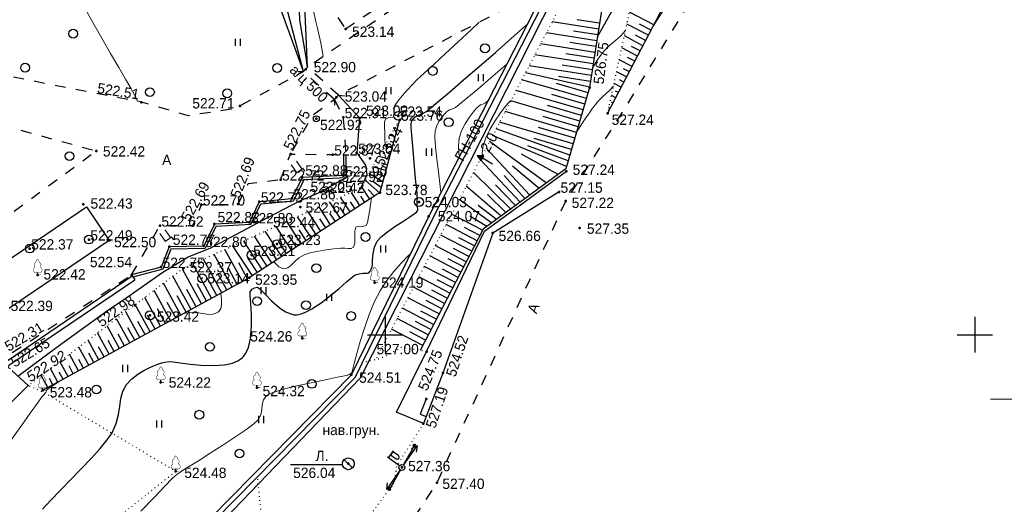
# Model space of a CAD drawing. Header units: millimetres. Extents: x -1128748 to 3035412, y -2195448 to -435774.
# Tile 143 of 160: x 991961 to 1075491, y -1503094 to -1462007. Entities that reach past the tile are written whole.
import ezdxf

# ---------------------------------------------------------------- set-up
doc = ezdxf.new("R2010")
doc.units = ezdxf.units.MM
for name, pattern in [('Д_ТРОТ_ТРУБА', [3, 1.5, -1.5]), ('ДОРОГИ_СТРОЯЩ', [9, 8, -1]), ('Контура низ откосов  Штриховая 0.1-0.5 - - - - - - -', [0.6, 0.1, -0.5])]:
    doc.linetypes.add(name, pattern=pattern)
for name, color, linetype in [('(001) Сетка', 92, 'Continuous'), ('(003) Пункты', 7, 'Continuous'), ('(004) Точки рельефа', 7, 'Continuous'), ('(004a) Точки рельефа (отк.)', 7, 'Continuous'), ('(011) Колодцы', 7, 'Continuous'), ('(013) Газ', 30, 'ИК_Газопровод -------г--------'), ('(014) Водопровод', 5, 'ИК_Водопровод -------в--------'), ('(017) Канализация', 22, 'KANALIS_K_1'), ('(022) Возд. Линии', 7, 'Continuous'), ('(025) Дорога', 7, 'Continuous'), ('(027) Гидрография', 7, 'Continuous'), ('(028) Гидротехн.', 7, 'Continuous'), ('(031) Горизонтали', 42, 'Continuous'), ('(035) Откосы', 7, 'Continuous'), ('(036) Растительность', 7, 'Continuous'), ('(038) Деревья', 7, 'Continuous'), ('(039) Земля', 7, 'Continuous'), ('(040) Ограда', 7, 'Continuous'), ('1', 7, 'Continuous')]:
    doc.layers.add(name, color=color, linetype=linetype)
doc.layers.add('(032) Горизонтали утолщенные', color=32, linetype='Continuous', lineweight=30)
doc.styles.add('BM-431', font='txt')
doc.styles.add('D-431', font='txt')
doc.styles.add('S', font='txtwr', dxfattribs={"oblique": 15})
doc.styles.get("Standard").update_dxf_attribs({"font": 'arial.ttf'})
doc.linetypes.add('GAZ_VOZDUSH', pattern='A,1,-2,["~",Standard,S=3,R=0,X=-1.5,Y=-1.5],-1,10', length=14)
doc.linetypes.add('KANALIS_K_1', pattern='A,1,[">",Standard,S=1.8,R=0,X=-0.9,Y=-0.9],3,-1,["К",Standard,S=1.8,R=0,X=-0.9,Y=-0.9],-1,10', length=16)
doc.linetypes.add('ИК_Водопровод -------в--------', pattern='A,9,-0.6,["В",Standard,S=1.2,R=0,X=0,Y=-0.6],-1.2', length=10.8)
doc.linetypes.add('ИК_Газопровод -------г--------', pattern='A,9,-0.6,["Г",Standard,S=1.2,R=0,X=0,Y=-0.6],-1.2', length=10.8)
doc.linetypes.add('ОГРАДА_БЕТ', pattern='A,4,["|",Standard,S=0.8,R=0,X=0,Y=-0.8],4', length=8)
doc.linetypes.add('ОТКОСЫ_НЕУКР', pattern='A,0.5,["|",Standard,S=1.2,R=0,X=0,Y=-1.2],1,["|",Standard,S=0.5,R=0,X=0,Y=-0.5],0.5', length=2)
doc.linetypes.add('ОТКОСЫ_НЕУКР1', pattern='A,0.5,["|",Standard,S=-1.2,R=0,X=0,Y=1.2],1,["|",Standard,S=-0.5,R=0,X=0,Y=0.5],0.5', length=2)
doc.linetypes.add('ПОДПОРНАЯ СТЕНКА', pattern='A,2,["V",Standard,S=1.2,R=0,X=0,Y=-1.2],0.2,["V",Standard,S=0.8,R=0,X=0,Y=-0.8],0.25,["V",Standard,S=0.3,R=0,X=0,Y=-0.3],0.25', length=2.7)

# ---------------------------------------------------------------- blocks, each defined once
blk = doc.blocks.new('d')
at = {"layer": '(038) Деревья'}
blk.add_ellipse((0, 0), major_axis=(0.265, 0.265), ratio=1, start_param=5.497787, end_param=11.780972, dxfattribs=at)
blk = doc.blocks.new('I04010')
for p, q in [((-0.412273, 0.007146), (-0.412273, 1.207146)), ((0.387727, 1.207146), (0.387727, 0.007146))]:
    blk.add_line(p, q)
blk = doc.blocks.new('Setka')
at = {"layer": '(001) Сетка'}
for p, q in [((0, 1.5), (0, -1.5)), ((-1.5, 0), (1.5, 0))]:
    blk.add_line(p, q, dxfattribs=at)
blk = doc.blocks.new('d-flat-35-flat-1')
at = {"layer": '(038) Деревья'}
blk.add_ellipse((0, 0), major_axis=(0.265, 0.265), ratio=1, start_param=5.497787, end_param=11.780972, dxfattribs=at)
blk = doc.blocks.new('d-flat-34-flat-1')
at = {"layer": '(038) Деревья'}
blk.add_ellipse((0, 0), major_axis=(0.265, 0.265), ratio=1, start_param=5.497787, end_param=11.780972, dxfattribs=at)
blk = doc.blocks.new('d-flat-33-flat-1')
at = {"layer": '(038) Деревья'}
blk.add_ellipse((0, 0), major_axis=(0.265, 0.265), ratio=1, start_param=5.497787, end_param=11.780972, dxfattribs=at)
blk = doc.blocks.new('d-flat-32-flat-1')
at = {"layer": '(038) Деревья'}
blk.add_ellipse((0, 0), major_axis=(0.265, 0.265), ratio=1, start_param=5.497787, end_param=11.780972, dxfattribs=at)
blk = doc.blocks.new('I01171-flat-5-flat-1')
at = {"layer": '(011) Колодцы'}
blk.add_line((-0.361, 0.349), (0.351, -0.349), dxfattribs=at)
blk.add_circle((0, 0), 0.5, dxfattribs=at)
at = {"color": 4, "style": 'S', "oblique": 15}
blk.add_attdef('Z', (0.808, -0.547), '', height=1, dxfattribs=at)
blk = doc.blocks.new('f-flat-5-flat-1')
at = {"layer": '(022) Возд. Линии'}
for points in [[(-0.205, 0.143), (-1.23, 0.859)], [(-1.148, 0.801), (-0.719, 1.416)]]:
    blk.add_lwpolyline(points, dxfattribs=at)
blk.add_lwpolyline([(-0.254, 0.772), (-0.254, 0.772, 0.414214), (-0.294, 0.998), (-0.776, 1.334), (-0.962, 1.068), (-0.48, 0.732, 0.414214)], format="xyb", close=True, dxfattribs=at)
blk.add_circle((0, 0), 0.25, dxfattribs=at)
blk = doc.blocks.new('S1-flat-6-flat-1')
at = {"layer": '(022) Возд. Линии'}
for p, q in [((0, 0), (-1.145, -1.64)), ((-1.145, -1.64), (-1.064, -1.087)), ((-1.145, -1.64), (-0.654, -1.373))]:
    blk.add_line(p, q, dxfattribs=at)
blk = doc.blocks.new('S2-flat-6-flat-1')
at = {"layer": '(022) Возд. Линии'}
for p, q in [((0, 0), (1.145, 1.64)), ((1.145, 1.64), (0.654, 1.373)), ((1.145, 1.64), (1.064, 1.087))]:
    blk.add_line(p, q, dxfattribs=at)
blk = doc.blocks.new('s3-flat-8-flat-1')
at = {"layer": '(022) Возд. Линии'}
h = blk.add_hatch(dxfattribs=at)
h.set_pattern_fill('ACET-2D-ACET-2D-ANSI31', color=256, scale=0.01, angle=60.24583, style=0)
h.set_pattern_definition([(105.245828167, (-32401.5294, -79738.96087), (-0.030632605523, -0.008349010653), [])])
edge = h.paths.add_edge_path()
edge.add_arc((0.943, 1.65), 0.1, 0, 360)
blk.add_lwpolyline([(0, 0), (0.993, 1.736)], dxfattribs=at)
blk.add_circle((0.943, 1.65), 0.1, dxfattribs=at)
blk = doc.blocks.new('s4-flat-8-flat-1')
at = {"layer": '(022) Возд. Линии'}
h = blk.add_hatch(dxfattribs=at)
h.set_pattern_fill('ACET-2D-ACET-2D-ANSI31', color=256, scale=0.01, angle=240.24583, style=0)
h.set_pattern_definition([(285.245828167, (-32401.28193, -79738.52796), (0.030632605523, 0.008349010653), [])])
edge = h.paths.add_edge_path()
edge.add_arc((-0.943, -1.65), 0.1, 0, 360)
blk.add_lwpolyline([(0, 0), (-0.993, -1.736)], dxfattribs=at)
blk.add_circle((-0.943, -1.65), 0.1, dxfattribs=at)
blk = doc.blocks.new('prov-s-flat-6-flat-1')
at = {"layer": '(022) Возд. Линии'}
for name, p in [('s3-flat-8-flat-1', (0.123, 0.216)), ('s4-flat-8-flat-1', (-0.124, -0.217))]:
    blk.add_blockref(name, p, dxfattribs=at)
blk = doc.blocks.new('U1061-flat-1-flat-1')
at = {"layer": '(022) Возд. Линии'}
blk.add_circle((0, 0), 0.25, dxfattribs=at)
at = {"color": 4, "oblique": 15}
blk.add_attdef('Z', (0.797, -0.495), '', height=1, dxfattribs=at)
blk = doc.blocks.new('d-flat-31-flat-1')
at = {"layer": '(038) Деревья'}
blk.add_ellipse((0, 0), major_axis=(0.265, 0.265), ratio=1, start_param=5.497787, end_param=11.780972, dxfattribs=at)
blk = doc.blocks.new('d-flat-30-flat-1')
at = {"layer": '(038) Деревья'}
blk.add_ellipse((0, 0), major_axis=(0.265, 0.265), ratio=1, start_param=5.497787, end_param=11.780972, dxfattribs=at)
blk = doc.blocks.new('d-flat-29-flat-1')
at = {"layer": '(038) Деревья'}
blk.add_ellipse((0, 0), major_axis=(0.265, 0.265), ratio=1, start_param=5.497787, end_param=11.780972, dxfattribs=at)
blk = doc.blocks.new('d-flat-28-flat-1')
at = {"layer": '(038) Деревья'}
blk.add_ellipse((0, 0), major_axis=(0.265, 0.265), ratio=1, start_param=5.497787, end_param=11.780972, dxfattribs=at)
blk = doc.blocks.new('karagach-flat-21-flat-1')
at = {"layer": '(038) Деревья', "const_width": 0.0375}
for points in [[(-0.208, 1.009, 0.430853), (-0.255, 0.753, 0.548276)], [(-0.208, 1.009, 0.181567), (-0.117, 1.159, 0.303004)], [(0, 1.312, 0.246034), (-0.117, 1.159, 0.489079)], [(0, 1.312, -0.246034), (0.117, 1.159, -0.489079)], [(0.208, 1.009, -0.181567), (0.117, 1.159, -0.303004)], [(0.208, 1.009, -0.430853), (0.255, 0.753, -0.548276)], [(-0.315, 0.559, 0.626949), (-0.218, 0.206, 0.702465)], [(-0.315, 0.559, 0.383603), (-0.255, 0.753, 0.352912)], [(0.315, 0.559, -0.626949), (0.218, 0.206, -0.702465)], [(0.315, 0.559, -0.383603), (0.255, 0.753, -0.352912)]]:
    blk.add_lwpolyline(points, format="xyb", dxfattribs=at)
for points in [[(0, 0.206), (-0.218, 0.206)], [(0, 0), (0, 0.206)], [(0, 0.206), (0.218, 0.206)], [(0, 0), (0.281, 0)]]:
    blk.add_lwpolyline(points, dxfattribs=at)
at = {"layer": '(038) Деревья'}
blk.add_lwpolyline([(0, 0), (0, 0.206)], dxfattribs=at)
blk = doc.blocks.new('karagach-flat-13-flat-1')
at = {"layer": '(038) Деревья', "const_width": 0.0375}
for points in [[(-0.208, 1.009, 0.430853), (-0.255, 0.753, 0.548276)], [(-0.208, 1.009, 0.181567), (-0.117, 1.159, 0.303004)], [(0, 1.312, 0.246034), (-0.117, 1.159, 0.489079)], [(0, 1.312, -0.246034), (0.117, 1.159, -0.489079)], [(0.208, 1.009, -0.181567), (0.117, 1.159, -0.303004)], [(0.208, 1.009, -0.430853), (0.255, 0.753, -0.548276)], [(-0.315, 0.559, 0.626949), (-0.218, 0.206, 0.702465)], [(-0.315, 0.559, 0.383603), (-0.255, 0.753, 0.352912)], [(0.315, 0.559, -0.626949), (0.218, 0.206, -0.702465)], [(0.315, 0.559, -0.383603), (0.255, 0.753, -0.352912)]]:
    blk.add_lwpolyline(points, format="xyb", dxfattribs=at)
for points in [[(0, 0.206), (-0.218, 0.206)], [(0, 0), (0, 0.206)], [(0, 0.206), (0.218, 0.206)], [(0, 0), (0.281, 0)]]:
    blk.add_lwpolyline(points, dxfattribs=at)
at = {"layer": '(038) Деревья'}
blk.add_lwpolyline([(0, 0), (0, 0.206)], dxfattribs=at)
blk = doc.blocks.new('karagach-flat-12-flat-1')
at = {"layer": '(038) Деревья', "const_width": 0.0375}
for points in [[(-0.208, 1.009, 0.430853), (-0.255, 0.753, 0.548276)], [(-0.208, 1.009, 0.181567), (-0.117, 1.159, 0.303004)], [(0, 1.312, 0.246034), (-0.117, 1.159, 0.489079)], [(0, 1.312, -0.246034), (0.117, 1.159, -0.489079)], [(0.208, 1.009, -0.181567), (0.117, 1.159, -0.303004)], [(0.208, 1.009, -0.430853), (0.255, 0.753, -0.548276)], [(-0.315, 0.559, 0.626949), (-0.218, 0.206, 0.702465)], [(-0.315, 0.559, 0.383603), (-0.255, 0.753, 0.352912)], [(0.315, 0.559, -0.626949), (0.218, 0.206, -0.702465)], [(0.315, 0.559, -0.383603), (0.255, 0.753, -0.352912)]]:
    blk.add_lwpolyline(points, format="xyb", dxfattribs=at)
for points in [[(0, 0.206), (-0.218, 0.206)], [(0, 0), (0, 0.206)], [(0, 0.206), (0.218, 0.206)], [(0, 0), (0.281, 0)]]:
    blk.add_lwpolyline(points, dxfattribs=at)
at = {"layer": '(038) Деревья'}
blk.add_lwpolyline([(0, 0), (0, 0.206)], dxfattribs=at)
blk = doc.blocks.new('karagach-flat-14-flat-1-flat-1')
at = {"layer": '(038) Деревья', "const_width": 0.0375}
for points in [[(-0.208, 1.009, 0.430853), (-0.255, 0.753, 0.548276)], [(-0.208, 1.009, 0.181567), (-0.117, 1.159, 0.303004)], [(0, 1.312, 0.246034), (-0.117, 1.159, 0.489079)], [(0, 1.312, -0.246034), (0.117, 1.159, -0.489079)], [(0.208, 1.009, -0.181567), (0.117, 1.159, -0.303004)], [(0.208, 1.009, -0.430853), (0.255, 0.753, -0.548276)], [(-0.315, 0.559, 0.626949), (-0.218, 0.206, 0.702465)], [(-0.315, 0.559, 0.383603), (-0.255, 0.753, 0.352912)], [(0.315, 0.559, -0.626949), (0.218, 0.206, -0.702465)], [(0.315, 0.559, -0.383603), (0.255, 0.753, -0.352912)]]:
    blk.add_lwpolyline(points, format="xyb", dxfattribs=at)
for points in [[(0, 0.206), (-0.218, 0.206)], [(0, 0), (0, 0.206)], [(0, 0.206), (0.218, 0.206)], [(0, 0), (0.281, 0)]]:
    blk.add_lwpolyline(points, dxfattribs=at)
at = {"layer": '(038) Деревья'}
blk.add_lwpolyline([(0, 0), (0, 0.206)], dxfattribs=at)
blk = doc.blocks.new('karagach-flat-15-flat-1-flat-1')
at = {"layer": '(038) Деревья', "const_width": 0.0375}
for points in [[(-0.208, 1.009, 0.430853), (-0.255, 0.753, 0.548276)], [(-0.208, 1.009, 0.181567), (-0.117, 1.159, 0.303004)], [(0, 1.312, 0.246034), (-0.117, 1.159, 0.489079)], [(0, 1.312, -0.246034), (0.117, 1.159, -0.489079)], [(0.208, 1.009, -0.181567), (0.117, 1.159, -0.303004)], [(0.208, 1.009, -0.430853), (0.255, 0.753, -0.548276)], [(-0.315, 0.559, 0.626949), (-0.218, 0.206, 0.702465)], [(-0.315, 0.559, 0.383603), (-0.255, 0.753, 0.352912)], [(0.315, 0.559, -0.626949), (0.218, 0.206, -0.702465)], [(0.315, 0.559, -0.383603), (0.255, 0.753, -0.352912)]]:
    blk.add_lwpolyline(points, format="xyb", dxfattribs=at)
for points in [[(0, 0.206), (-0.218, 0.206)], [(0, 0), (0, 0.206)], [(0, 0.206), (0.218, 0.206)], [(0, 0), (0.281, 0)]]:
    blk.add_lwpolyline(points, dxfattribs=at)
at = {"layer": '(038) Деревья'}
blk.add_lwpolyline([(0, 0), (0, 0.206)], dxfattribs=at)
blk = doc.blocks.new('karagach-flat-16-flat-1-flat-1')
at = {"layer": '(038) Деревья', "const_width": 0.0375}
for points in [[(-0.208, 1.009, 0.430853), (-0.255, 0.753, 0.548276)], [(-0.208, 1.009, 0.181567), (-0.117, 1.159, 0.303004)], [(0, 1.312, 0.246034), (-0.117, 1.159, 0.489079)], [(0, 1.312, -0.246034), (0.117, 1.159, -0.489079)], [(0.208, 1.009, -0.181567), (0.117, 1.159, -0.303004)], [(0.208, 1.009, -0.430853), (0.255, 0.753, -0.548276)], [(-0.315, 0.559, 0.626949), (-0.218, 0.206, 0.702465)], [(-0.315, 0.559, 0.383603), (-0.255, 0.753, 0.352912)], [(0.315, 0.559, -0.626949), (0.218, 0.206, -0.702465)], [(0.315, 0.559, -0.383603), (0.255, 0.753, -0.352912)]]:
    blk.add_lwpolyline(points, format="xyb", dxfattribs=at)
for points in [[(0, 0.206), (-0.218, 0.206)], [(0, 0), (0, 0.206)], [(0, 0.206), (0.218, 0.206)], [(0, 0), (0.281, 0)]]:
    blk.add_lwpolyline(points, dxfattribs=at)
at = {"layer": '(038) Деревья'}
blk.add_lwpolyline([(0, 0), (0, 0.206)], dxfattribs=at)
blk = doc.blocks.new('karagach-flat-17-flat-1-flat-1')
at = {"layer": '(038) Деревья', "const_width": 0.0375}
for points in [[(-0.208, 1.009, 0.430853), (-0.255, 0.753, 0.548276)], [(-0.208, 1.009, 0.181567), (-0.117, 1.159, 0.303004)], [(0, 1.312, 0.246034), (-0.117, 1.159, 0.489079)], [(0, 1.312, -0.246034), (0.117, 1.159, -0.489079)], [(0.208, 1.009, -0.181567), (0.117, 1.159, -0.303004)], [(0.208, 1.009, -0.430853), (0.255, 0.753, -0.548276)], [(-0.315, 0.559, 0.626949), (-0.218, 0.206, 0.702465)], [(-0.315, 0.559, 0.383603), (-0.255, 0.753, 0.352912)], [(0.315, 0.559, -0.626949), (0.218, 0.206, -0.702465)], [(0.315, 0.559, -0.383603), (0.255, 0.753, -0.352912)]]:
    blk.add_lwpolyline(points, format="xyb", dxfattribs=at)
for points in [[(0, 0.206), (-0.218, 0.206)], [(0, 0), (0, 0.206)], [(0, 0.206), (0.218, 0.206)], [(0, 0), (0.281, 0)]]:
    blk.add_lwpolyline(points, dxfattribs=at)
at = {"layer": '(038) Деревья'}
blk.add_lwpolyline([(0, 0), (0, 0.206)], dxfattribs=at)
blk = doc.blocks.new('wef-flat-4')
at = {"layer": '(025) Дорога', "linetype": 'Д_ТРОТ_ТРУБА'}
blk.add_hatch(color=0, dxfattribs=at).paths.add_polyline_path([(-1295647.589, -1831919.311), (-1295647.344, -1831918.875), (-1295647.902, -1831918.848)])
at = {"layer": '(022) Возд. Линии', "color": 0}
for points in [[(-1295647.902, -1831918.848), (-1295647.589, -1831919.311)], [(-1295646.594, -1831919.582), (-1295647.466, -1831919.093)]]:
    blk.add_lwpolyline(points, dxfattribs=at)
at = {"layer": '(025) Дорога', "color": 0, "linetype": 'Д_ТРОТ_ТРУБА'}
blk.add_lwpolyline([(-1295647.589, -1831919.311), (-1295647.344, -1831918.875), (-1295647.902, -1831918.848), (-1295647.589, -1831919.311)], close=True, dxfattribs=at)
blk.add_lwpolyline([(-1295647.589, -1831919.311), (-1295647.344, -1831918.875)], dxfattribs=at)
blk = doc.blocks.new('A$C05d28b1e')
at = {"layer": '(003) Пункты'}
blk.add_point((54029, 33528), dxfattribs=at)
at = {"layer": '(004) Точки рельефа', "color": 7, "linetype": 'ByBlock', "lineweight": -2}
for p in [(80964, 63758), (77575, 60326), (101665, 58785), (63649, 57538), (72010, 57232), (78485, 56140), (103197, 56600), (59831, 53401), (76297, 53138), (83042, 52774), (77292, 51165), (99695, 51688), (82218, 50239), (83873, 49879), (58708, 48870), (71845, 48900), (77126, 48656), (99627, 49152), (74372, 47777), (88020, 47853), (68013, 47083), (69837, 47209), (100823, 46869), (93450, 46447), (60910, 45827), (66001, 45285), (67213, 43463), (54838, 42902), (72794, 42654), (83430, 42245), (63098, 40319), (77291, 37509), (87837, 36393), (81458, 34429), (89226, 34580), (65285, 33793), (55260, 33104), (73443, 33339), (87809, 32378), (87566, 30288), (81192, 26884), (66557, 26239), (85741, 26576), (88708, 25275)]:
    blk.add_point(p, dxfattribs=at)
at = {"layer": '(004a) Точки рельефа (отк.)', "color": 7, "linetype": 'ByBlock', "lineweight": -2}
for p in [(80187, 57943), (80764, 56268), (82148, 56210), (85431, 56385), (85552, 56047), (79878, 53098), (81913, 53244), (75448, 50975), (80802, 51319), (80487, 50864), (76411, 49381), (78859, 49935), (99074, 49941), (68734, 48861), (73654, 49114), (87193, 49086), (65211, 47072), (72802, 47356), (54171, 45133), (59188, 45895), (68929, 45342), (75153, 45510), (72997, 44580), (65319, 43564), (62803, 42892), (64369, 39468)]:
    blk.add_point(p, dxfattribs=at)
at = {"layer": '(004a) Точки рельефа (отк.)'}
blk.add_point((68805, 42609), dxfattribs=at)
at = {"layer": '(013) Газ', "linetype": 'GAZ_VOZDUSH', "ltscale": 600, "flags": 128}
blk.add_lwpolyline([(139039, 153682), (138885, 152734), (135454, 145357), (130316, 142546), (115842, 109039), (104824, 79051), (99727, 68744), (82201, 34139), (52809, 3628), (56082, -3749), (32593, -24350), (33828, -29046), (31852, -35564), (-6995, -77251), (-10648, -79274), (-22017, -90450), (-29954, -94459), (-74554, -132816), (-76953, -135094)], dxfattribs=at)
at = {"layer": '(014) Водопровод', "linetype": 'GAZ_VOZDUSH', "ltscale": 600, "flags": 128}
blk.add_lwpolyline([(87809, 32378), (87290, 31082), (87795, 30880)], dxfattribs=at)
at = {"layer": '(022) Возд. Линии', "color": 0, "ltscale": 600, "flags": 128}
blk.add_lwpolyline([(80704, 26801), (76287, 26801)], dxfattribs=at)
at = {"layer": '(025) Дорога', "linetype": 'Д_ТРОТ_ТРУБА', "ltscale": 600, "flags": 128}
for points in [[(150815, 142076), (135921, 113311), (125552, 93370), (117383, 77821), (104208, 56333), (99627, 49152), (88708, 25275), (72217, 300), (60109, -13961), (40976, -33812), (21855, -53057), (7525, -67385), (-21145, -96032), (-41237, -115998), (-56020, -131074), (-73097, -148290), (-76079, -151266)], [(96975, 76152), (91663, 70018), (77743, 60511), (77407, 60141), (71543, 56980), (67628, 56398), (63649, 57538), (35933, 62943), (-1136, 71955), (-2270, 72968), (-11178, 84489), (-11295, 84899), (-11231, 85387), (2620, 97018), (30185, 117380)], [(-2596, 13263), (-3144, 13637), (-13462, 28471), (-17211, 34931), (-24202, 51467), (-24593, 54534), (-22584, 57991), (-18196, 60973), (-5102, 68075), (38937, 59146), (59831, 53401), (40293, 39065), (36909, 36534)], [(97952, 67229), (97849, 67204), (80355, 58128), (80019, 57758), (78093, 56361), (76297, 53138)], [(80019, 57758), (80764, 56268), (80988, 53107)], [(75448, 50975), (76297, 53138), (79878, 53098), (80988, 53107)], [(71845, 48900), (72697, 50658), (75448, 50975)], [(62803, 42892), (65211, 47072), (68013, 47083), (68734, 48861), (71845, 48861)], [(45473, 31118), (48342, 32399), (52105, 35930), (62803, 42892)]]:
    blk.add_lwpolyline(points, dxfattribs=at)
at = {"layer": '(025) Дорога', "linetype": 'Д_ТРОТ_ТРУБА', "ltscale": 600}
blk.add_lwpolyline([(80964, 63758), (89166, 69320), (86497, 73256), (78295, 67694)], close=True, dxfattribs=at)
at = {"layer": '(025) Дорога', "ltscale": 600}
for points in [[(80788, 53105), (80802, 51319), (77292, 51165), (76411, 49381), (76407, 49379)], [(80988, 53107), (81003, 51128), (77419, 50970), (76543, 49191)], [(72802, 47356), (73654, 49114), (76407, 49379)], [(72930, 47162), (73785, 48926), (76543, 49191)], [(72802, 47356), (69837, 47209), (68929, 45342), (66001, 45285), (65319, 43564), (62803, 42892)], [(72930, 47162), (69965, 47015), (69055, 45144), (66138, 45088), (65468, 43397), (62920, 42716)]]:
    blk.add_lwpolyline(points, dxfattribs=at)
blk.add_lwpolyline([(42404, 37430), (58981, 48671), (60910, 45827), (44333, 34586)], close=True, dxfattribs=at)
at = {"layer": '(027) Гидрография', "color": 3, "ltscale": 600}
for points in [[(77407, 60141), (75517, 67269), (75191, 67595), (74497, 67553), (71085, 67532), (62130, 76350), (46008, 97015), (34748, 111736), (30185, 117380)], [(88603, 77800), (76863, 70140), (77044, 64500), (77743, 60511)], [(80355, 58128), (82148, 56210), (81913, 53244), (82660, 52191), (82757, 51396), (82218, 50239)], [(53151, 34325), (56587, 36865), (60759, 39877), (62323, 40927), (65453, 43121), (67621, 44421), (69470, 45157), (74372, 47777), (77130, 49202), (78859, 49935), (80487, 50864), (81003, 51128)]]:
    blk.add_lwpolyline(points, dxfattribs=at)
at = {"layer": '(028) Гидротехн.', "linetype": 'Д_ТРОТ_ТРУБА', "ltscale": 600}
for points in [[(76950, 60141), (77407, 60141), (77743, 60511), (77661, 61011)], [(80355, 58128), (77743, 60511)], [(80019, 57758), (77407, 60141)], [(80060, 57304), (80019, 57758), (80355, 58128), (80862, 58091)]]:
    blk.add_lwpolyline(points, dxfattribs=at)
at = {"layer": '(031) Горизонтали', "color": 42, "linetype": 'Continuous', "lineweight": 0, "ltscale": 600}
for points in [[(63311, 57604), (63217, 57848), (63079, 58106), (62911, 58431), (62713, 58790), (62299, 59504), (61722, 60493), (61031, 61676), (60280, 62971), (59520, 64297), (58802, 65573)], [(107020, 63921), (107523, 64696), (108732, 66573), (109956, 68491), (111137, 70363), (112219, 72105), (113144, 73632), (113855, 74858), (114231, 75564), (114382, 75906), (114413, 76034), (114407, 76066), (114362, 76112), (114228, 76155), (113936, 76123), (113432, 75957), (113273, 75894)], [(79068, 61415), (79008, 61777), (78890, 62408), (78780, 62943), (78670, 63434), (78553, 63935), (78422, 64499), (78270, 65179), (78082, 65817), (77829, 66442), (77562, 67059), (77431, 67404)], [(85078, 56792), (85033, 57042), (85150, 57274), (85409, 57627), (85772, 58068), (86202, 58564), (86663, 59081), (87023, 59440), (87644, 60018), (88471, 60774), (89447, 61664), (90516, 62648), (91624, 63683), (92290, 64320)], [(101914, 60383), (102039, 60619), (102377, 61189), (102763, 61740), (103151, 62174), (103523, 62504), (103897, 62806), (104288, 63154), (104716, 63625)], [(89041, 49845), (89042, 49879), (88969, 50646), (88848, 51634), (88714, 52710), (88599, 53739), (88537, 54587), (88560, 55120), (88706, 55559), (88905, 55947), (89129, 56275), (89349, 56537), (89536, 56724), (89784, 56886), (90022, 56967), (90299, 57105), (90599, 57343), (91253, 57885), (92176, 58660), (93283, 59599), (94486, 60631), (94637, 60763)], [(100561, 55020), (100664, 55178), (101020, 55718), (101345, 56203), (101644, 56637), (101922, 57026), (102185, 57372), (102439, 57681), (102779, 58033), (103073, 58282), (103363, 58533), (103693, 58891)], [(90624, 52933), (90586, 53170), (90533, 53878), (90593, 54493), (90805, 55128), (91106, 55722), (91446, 56250), (91779, 56687), (92055, 57005), (92228, 57181), (92420, 57307), (92606, 57371), (92822, 57478), (93045, 57656)], [(92575, 53054), (92557, 53182), (92626, 53867), (92855, 54534), (93207, 55238), (93628, 55929), (94064, 56562), (94460, 57090), (94764, 57464), (94919, 57639), (95000, 57691)], [(84336, 53929), (84307, 54423), (84287, 54964), (84261, 55447), (84273, 55838), (84364, 56104), (84646, 56245), (84986, 56274)], [(74882, 44016), (74968, 43920), (75296, 43581), (75710, 43424), (76057, 43509), (76359, 43735), (76661, 44035), (77012, 44345), (77457, 44601), (77948, 44759), (78531, 44888), (79145, 44990), (79728, 45070), (80219, 45128), (80556, 45168), (80890, 45171), (81178, 45137), (81427, 45139), (81642, 45253), (81754, 45594), (81755, 46108), (81746, 46616), (81828, 46938), (82097, 47025), (82417, 46994), (82697, 47081), (82810, 47334), (82919, 47809), (83019, 48409), (83110, 49040), (83160, 49414)], [(88352, 48502), (88317, 48612), (88422, 48854), (88612, 49009)], [(63608, 22859), (64733, 24033), (65643, 24983), (66260, 25624), (66506, 25876), (66651, 25990), (66804, 26094), (67052, 26249), (67645, 26618), (68488, 27146), (69488, 27778), (70551, 28461), (71582, 29140), (72488, 29761), (73174, 30270), (73548, 30613), (73775, 31049), (73856, 31483), (73895, 31904), (73993, 32301), (74252, 32665), (74725, 32902), (75586, 33172), (76696, 33455), (77917, 33731), (79111, 33982), (80142, 34188), (80870, 34330), (81158, 34388), (81258, 34453), (81341, 34515), (81426, 34556), (81502, 34603), (81558, 34818), (81700, 35387), (81921, 36226), (82212, 37254), (82565, 38387), (82972, 39545), (83424, 40644), (83914, 41602), (84457, 42432), (85055, 43197), (85675, 43892), (86285, 44513), (86476, 44695)], [(67238, 39628), (67637, 39684), (68275, 39703), (68843, 39627), (69349, 39555), (69715, 39565), (69968, 39644), (70129, 39743), (70206, 39808), (70276, 39883), (70376, 40054), (70445, 40353), (70435, 40813), (70373, 41336)], [(48448, 22672), (49265, 23961), (50139, 25294), (51036, 26630), (51925, 27928), (52771, 29146), (53543, 30242), (54209, 31177), (54734, 31908), (55087, 32395), (55234, 32595), (55363, 32743), (55478, 32860), (55541, 32933), (55568, 33032), (55599, 33127), (55819, 33284), (56406, 33689), (56687, 33881)]]:
    blk.add_lwpolyline(points, dxfattribs=at)
at = {"layer": '(032) Горизонтали утолщенные', "color": 32, "linetype": 'Continuous', "lineweight": 30, "ltscale": 600}
for points in [[(102336, 63092), (102359, 63131), (102999, 64254), (103649, 65396), (104237, 66421), (104689, 67194), (104932, 67579), (105143, 67810), (105334, 67970), (105525, 68129), (105740, 68359)], [(55258, 23049), (55963, 23807), (56778, 24651), (57655, 25545), (58541, 26453), (59385, 27340), (60137, 28170), (60746, 28908), (61161, 29518), (61510, 30303), (61700, 31051), (61808, 31758), (61907, 32421), (62070, 33033), (62372, 33593), (62818, 34078), (63328, 34477), (63854, 34795), (64347, 35039), (64757, 35215), (65037, 35330), (65365, 35453), (65641, 35514), (65992, 35564), (66324, 35542), (66943, 35454), (67769, 35343), (68720, 35249), (69718, 35213), (70681, 35276), (71372, 35425), (71817, 35609), (72069, 35770), (72180, 35864), (72295, 35982), (72493, 36255), (72719, 36743), (72906, 37500), (72995, 38535), (72980, 39564), (72917, 40470), (72863, 41141), (72877, 41461), (73046, 41676), (73246, 41814), (73489, 41859), (73722, 41684), (74129, 41254), (74673, 40694), (75316, 40132), (75878, 39768), (76314, 39588), (76608, 39527), (76754, 39517), (76867, 39522), (77111, 39565), (77515, 39707), (78107, 40016), (78893, 40540), (79681, 41146), (80417, 41760), (81046, 42307), (81516, 42711), (81773, 42899), (82125, 43000), (82434, 43040), (82633, 43056), (82803, 43049), (82934, 43080), (83050, 43220), (83136, 43394), (83227, 43587), (83227, 43587), (83227, 43587), (83240, 43756), (83250, 44150), (83294, 44677), (83410, 45247), (83634, 45768), (83972, 46139), (84509, 46561), (85155, 47003), (85823, 47432), (86424, 47816), (86795, 48069), (86981, 48216), (87050, 48290), (87065, 48319), (87080, 48383), (87080, 48522), (87024, 48741), (87025, 48959), (87051, 49212), (87051, 49212), (87051, 49212), (87062, 49322), (87047, 49535), (87027, 49790), (86999, 50109), (86934, 50794), (86846, 51721), (86749, 52770), (86656, 53819), (86579, 54746), (86532, 55429), (86528, 55746), (86593, 55953), (86690, 56109), (86844, 56267), (87017, 56377), (87239, 56469), (87497, 56576), (87777, 56732), (88095, 56987), (88789, 57568), (89775, 58405), (90972, 59430), (92297, 60574), (93670, 61767), (95007, 62941), (96227, 64027), (96384, 64171)]]:
    blk.add_lwpolyline(points, dxfattribs=at)
at = {"layer": '(035) Откосы', "ltscale": 600}
for p, q in [((107113, 64099), (105052, 65176)), ((102438, 63745), (98487, 64361)), ((102515, 64239), (100624, 64534)), ((102361, 63251), (100302, 63572)), ((106652, 63217), (104834, 64167)), ((106883, 63658), (105913, 64165)), ((102284, 62757), (97998, 63426)), ((106192, 62335), (104615, 63158)), ((106422, 62776), (105573, 63219)), ((102130, 61770), (97509, 62490)), ((102207, 62264), (99981, 62611)), ((105731, 61452), (104397, 62149)), ((105961, 61893), (105234, 62273)), ((101976, 60783), (97020, 61555)), ((102053, 61276), (99659, 61649)), ((105270, 60570), (104179, 61140)), ((105501, 61011), (104894, 61328)), ((101822, 59795), (96531, 60620)), ((101899, 60289), (99338, 60688)), ((105040, 60129), (104555, 60382)), ((101390, 57848), (95920, 59452)), ((101669, 58808), (96225, 60033)), ((101745, 59301), (99016, 59727)), ((104810, 59688), (103961, 60131)), ((104579, 59247), (104215, 59437)), ((101109, 56889), (95448, 58548)), ((101531, 58327), (98844, 59115)), ((104349, 58806), (103743, 59122)), ((104118, 58364), (103876, 58491)), ((100828, 55930), (94976, 57645)), ((101250, 57368), (98467, 58184)), ((103888, 57923), (103524, 58113)), ((100968, 56409), (98090, 57253)), ((103427, 57041), (103306, 57104)), ((103658, 57482), (103536, 57546)), ((100547, 54971), (94504, 56742)), ((100687, 55450), (97714, 56322)), ((85422, 55570), (85297, 55603)), ((99984, 53053), (93739, 55279)), ((100266, 54012), (94032, 55839)), ((100406, 54491), (97337, 55391)), ((85162, 54615), (84788, 54716)), ((85292, 55092), (85167, 55126)), ((99703, 52094), (93440, 54707)), ((100125, 53532), (96960, 54460)), ((84902, 53660), (84279, 53829)), ((85032, 54137), (84783, 54205)), ((96590, 49655), (92884, 53645)), ((98006, 50690), (93183, 54216)), ((99844, 52573), (96420, 53848)), ((84642, 52705), (83770, 52942)), ((84772, 53182), (84398, 53284)), ((95783, 49066), (92375, 52670)), ((99012, 51424), (95895, 53149)), ((84382, 51750), (83261, 52055)), ((84512, 52227), (84014, 52363)), ((97375, 50228), (95117, 52106)), ((84122, 50795), (82941, 51498)), ((84252, 51273), (83629, 51442)), ((94976, 48476), (91811, 51592)), ((96186, 49360), (94414, 51322)), ((83010, 49316), (82307, 50395)), ((83839, 49857), (82623, 50945)), ((83425, 49587), (82882, 50144)), ((83992, 50318), (83269, 50832)), ((94168, 47887), (91193, 50411)), ((95379, 48771), (93690, 50538)), ((81353, 48235), (80540, 49481)), ((82181, 48776), (81453, 49893)), ((82596, 49046), (82253, 49573)), ((93361, 47298), (90606, 49288)), ((94572, 48182), (92991, 49729)), ((79695, 47154), (78715, 48657)), ((80524, 47695), (79627, 49069)), ((80938, 47965), (80511, 48620)), ((81767, 48506), (81382, 49096)), ((93765, 47592), (92202, 48781)), ((78037, 46073), (76889, 47833)), ((78866, 46614), (77802, 48245)), ((79280, 46884), (78769, 47667)), ((80109, 47424), (79640, 48144)), ((92587, 46680), (89958, 48048)), ((92958, 47003), (91500, 47880)), ((76379, 44992), (75064, 47008)), ((77208, 45532), (75977, 47420)), ((78451, 46343), (77898, 47191)), ((92126, 45793), (89495, 47162)), ((92357, 46236), (91041, 46921)), ((74721, 43911), (73239, 46184)), ((75550, 44451), (74151, 46596)), ((76793, 45262), (76157, 46238)), ((77622, 45803), (77028, 46715)), ((91665, 44907), (89032, 46277)), ((91895, 45350), (90579, 46035)), ((73063, 42830), (71413, 45360)), ((73892, 43370), (72326, 45772)), ((75136, 44181), (74415, 45286)), ((75964, 44722), (75286, 45762)), ((91204, 44020), (88568, 45391)), ((91434, 44463), (90117, 45149)), ((71338, 41861), (69823, 44642)), ((72207, 42334), (70728, 45050)), ((73478, 43100), (72674, 44333)), ((74307, 43640), (73544, 44809)), ((90742, 43133), (88105, 44505)), ((69600, 40914), (68015, 43825)), ((70469, 41388), (68919, 44233)), ((71773, 42098), (71024, 43472)), ((72642, 42571), (71911, 43913)), ((90281, 42247), (87642, 43620)), ((90973, 43577), (89655, 44262)), ((67862, 39968), (66323, 42792)), ((68731, 40441), (67122, 43395)), ((70903, 41624), (70137, 43031)), ((89820, 41360), (87179, 42734)), ((90512, 42690), (89193, 43376)), ((66993, 39494), (65524, 42190)), ((69165, 40678), (68364, 42149)), ((70034, 41151), (69251, 42590)), ((89358, 40474), (86716, 41848)), ((90050, 41804), (88731, 42490)), ((65254, 38548), (63926, 40986)), ((66124, 39021), (64725, 41588)), ((67427, 39731), (66675, 41111)), ((68296, 40204), (67509, 41649)), ((88897, 39587), (86253, 40963)), ((89589, 40917), (88268, 41604)), ((64385, 38074), (63127, 40384)), ((66558, 39258), (65841, 40573)), ((89128, 40030), (87806, 40718)), ((63516, 37601), (62328, 39782)), ((64820, 38311), (64173, 39498)), ((65689, 38784), (65007, 40036)), ((88436, 38700), (85790, 40077)), ((88666, 39144), (87344, 39832)), ((61778, 36654), (60730, 38578)), ((62647, 37127), (61529, 39180)), ((63951, 37838), (63339, 38960)), ((87975, 37814), (85327, 39192)), ((88205, 38257), (86882, 38946)), ((60909, 36181), (59931, 37976)), ((62213, 36891), (61671, 37885)), ((63082, 37364), (62505, 38423)), ((87513, 36927), (84864, 38306)), ((87744, 37371), (86420, 38060)), ((59171, 35234), (58333, 36772)), ((60040, 35707), (59132, 37374)), ((60474, 35944), (60003, 36809)), ((61344, 36417), (60837, 37347)), ((58302, 34761), (57534, 36170)), ((59605, 35471), (59169, 36272)), ((57433, 34287), (56735, 35568)), ((57867, 34524), (57501, 35196)), ((58736, 34997), (58335, 35734)), ((55695, 33341), (55138, 34363)), ((56564, 33814), (55937, 34965)), ((56998, 34051), (56667, 34659)), ((56129, 33577), (55833, 34121))]:
    blk.add_line(p, q, dxfattribs=at)
at = {"layer": '(035) Откосы', "linetype": 'Контура низ откосов  Штриховая 0.1-0.5 - - - - - - -', "ltscale": 600}
for points in [[(103197, 56600), (106463, 71701), (112284, 88953), (116260, 106271), (122597, 117101), (129958, 128064), (132828, 132631)], [(104824, 79051), (100119, 67481), (83503, 35704)], [(85552, 56047), (82218, 50239), (67213, 43463), (54029, 33528)]]:
    blk.add_lwpolyline(points, dxfattribs=at)
at = {"layer": '(035) Откосы', "ltscale": 600}
for points in [[(138914, 128807), (129874, 107395), (119760, 87733), (113986, 77260), (103197, 56600)], [(104824, 79051), (101665, 58785), (99642, 51883), (92632, 46765), (87283, 36484)], [(85552, 56047), (83873, 49879), (72794, 42654), (55260, 33104)]]:
    blk.add_lwpolyline(points, dxfattribs=at)
at = {"layer": '(035) Откосы', "linetype": 'ОТКОСЫ_НЕУКР', "ltscale": 600}
for points in [[(85297, 31263), (87837, 36393), (92747, 46621), (99695, 51688)], [(99074, 49941), (93450, 46447), (89226, 34580), (87566, 30288), (85297, 31263)]]:
    blk.add_lwpolyline(points, dxfattribs=at)
at = {"layer": '(035) Откосы', "ltscale": 600, "flags": 128}
for points in [[(45452, 31001), (48536, 32456), (52248, 35626), (62853, 42816)], [(62853, 42816), (63077, 42484)]]:
    blk.add_lwpolyline(points, dxfattribs=at)
at = {"layer": '(035) Откосы', "linetype": 'ПОДПОРНАЯ СТЕНКА', "ltscale": 600, "flags": 128}
for points in [[(45623, 30639), (48755, 32117), (52491, 35307), (63077, 42484)], [(52273, 35121), (54029, 33528), (44345, 23912), (30550, 13678), (19304, 6618), (18092, 8284)]]:
    blk.add_lwpolyline(points, dxfattribs=at)
at = {"layer": '(039) Земля', "linetype": 'Контура низ откосов  Штриховая 0.1-0.5 - - - - - - -', "ltscale": 600, "flags": 128}
for points in [[(87837, 36393), (85694, 36745), (83865, 35776), (82422, 35489)], [(32919, -434), (66557, 26239), (55525, 32839), (54029, 33528)], [(87566, 30288), (85279, 26670), (85083, 25275), (83100, 22616), (78769, 18934), (77913, 18309), (75018, 20395), (73882, 21918), (73498, 25771)]]:
    blk.add_lwpolyline(points, dxfattribs=at)
at = {"layer": '(040) Ограда', "linetype": 'ОГРАДА_БЕТ', "ltscale": 600, "flags": 128}
blk.add_lwpolyline([(54321, 6856), (81458, 34429), (88020, 47853), (103060, 77194), (102668, 77349), (103071, 78364), (104105, 77984), (103725, 76950), (103429, 77058)], dxfattribs=at)
at = {"layer": '(040) Ограда', "ltscale": 600, "flags": 128}
blk.add_lwpolyline([(54606, 6575), (81789, 34195), (88378, 47674), (103429, 77058)], dxfattribs=at)
at = {"linetype": 'ОТКОСЫ_НЕУКР', "ltscale": 600}
blk.add_lwpolyline([(77407, 60141), (74930, 66941), (73521, 66974), (70766, 66898), (61921, 75981), (51963, 88436), (43116, 99871), (30183, 117379)], dxfattribs=at)
at = {"linetype": 'ОТКОСЫ_НЕУКР1', "ltscale": 600}
blk.add_lwpolyline([(77743, 60511), (77330, 69626), (89130, 77208)], dxfattribs=at)
at = {"layer": '(001) Сетка', "xscale": 1000, "yscale": 1000, "zscale": 1000}
for p in [(84335, 37831), (134335, 37831)]:
    blk.add_blockref('Setka', p, dxfattribs=at)
at = {"layer": '(022) Возд. Линии', "xscale": 1000, "yscale": 1000, "zscale": 1000}
for name, p in [('U1061-flat-1-flat-1', (78485, 56140)), ('d-flat-34-flat-1', (85431, 56385)), ('wef-flat-4', (1295740032, 1831971879)), ('d-flat-35-flat-1', (87193, 49086)), ('d-flat-33-flat-1', (59188, 45895)), ('d-flat-32-flat-1', (54171, 45133)), ('d-flat-28-flat-1', (75153, 45510)), ('d-flat-29-flat-1', (72997, 44580)), ('karagach-flat-21-flat-1', (54838, 42902)), ('karagach-flat-12-flat-1', (83430, 42245)), ('d-flat-31-flat-1', (68805, 42609)), ('d-flat-30-flat-1', (64369, 39468)), ('karagach-flat-13-flat-1', (77291, 37509)), ('karagach-flat-16-flat-1-flat-1', (65285, 33793)), ('karagach-flat-17-flat-1-flat-1', (55260, 33104)), ('karagach-flat-15-flat-1-flat-1', (73443, 33339)), ('prov-s-flat-6-flat-1', (85741, 26576)), ('S2-flat-6-flat-1', (85882, 26778)), ('karagach-flat-14-flat-1-flat-1', (66557, 26239)), ('f-flat-5-flat-1', (85741, 26576)), ('I01171-flat-5-flat-1', (81197, 26884)), ('S1-flat-6-flat-1', (85597, 26369))]:
    blk.add_blockref(name, p, dxfattribs=at)
at = {"layer": '(036) Растительность', "linetype": 'Continuous', "xscale": 500, "yscale": 500, "zscale": 500}
for p in [(71819, 62304), (92440, 59320), (84607, 58210), (88047, 53003), (84156, 44797), (74009, 41262), (79574, 40693), (62281, 34658), (73814, 30333), (65155, 29960)]:
    blk.add_blockref('I04010', p, dxfattribs=at)
at = {"layer": '(038) Деревья', "linetype": 'Continuous', "xscale": 1000, "yscale": 1000, "zscale": 1000}
for p in [(57854, 63352), (92795, 62105), (53777, 60473), (75159, 60448), (88360, 60195), (64365, 58395), (70924, 58290), (89708, 55845), (57546, 52965), (82654, 46112), (78487, 43474), (73458, 40673), (77610, 40335), (81435, 39408), (69455, 36801), (59827, 33180), (78102, 33658), (68552, 31042), (71966, 27760)]:
    blk.add_blockref('d', p, dxfattribs=at)
at = {"layer": '(004) Точки рельефа', "linetype": 'ByBlock', "char_height": 875, "attachment_point": 4, "style": 'D-431'}
for s, insert in [('523.14', (81517, 63514)), ('522.90', (78263, 60510)), ('522.71', (67961, 57442)), ('522.92', (78796, 55612)), ('527.24', (103537, 56052)), ('522.42', (60379, 53367)), ('522.88', (77545, 51752)), ('527.24', (100232, 51811)), ('523.05', (77989, 50355)), ('523.78', (84338, 50098)), ('522.43', (59323, 48948)), ('527.22', (100148, 49002)), ('522.67', (77572, 48599)), ('522.82', (70107, 47793)), ('522.44', (74804, 47371)), ('524.07', (88792, 47871)), ('527.35', (101441, 46814)), ('522.50', (61325, 45677)), ('522.77', (66309, 45877)), ('526.66', (93947, 46201)), ('522.42', (55332, 42940)), ('522.37', (67739, 43541)), ('523.95', (73287, 42493)), ('524.19', (83993, 42240)), ('522.39', (52549, 40267)), ('524.26', (72870, 37683)), ('527.00', (83591, 36604)), ('524.22', (65962, 33769)), ('524.51', (82111, 34182)), ('523.48', (55868, 32941)), ('524.32', (73920, 33047)), ('527.36', (86267, 26685)), ('524.48', (67280, 26111)), ('526.04', (76516, 26111)), ('527.40', (89176, 25183))]:
    blk.add_mtext(s, dxfattribs=dict(at, insert=insert))
for s, insert, rotation in [('526.75', (102421, 59081), 82.83178), ('522.51', (59920, 58749), 350.94831), ('522.75', (76046, 53592), 63.88009), ('523.24', (83760, 52230), 61.04714), ('522.69', (71563, 49499), 68.3), ('522.69', (67340, 47570), 60.45572), ('522.98', (60028, 38793), 35.60205), ('522.31', (52157, 36740), 30.67907), ('522.65', (52686, 35408), 31.02927), ('524.52', (89872, 34322), 71.88787), ('{\\fArial|b0|i1|c204|p32;522.92}', (53993, 34140), 33.02311), ('524.75', (87491, 33170), 68.3987), ('527.19', (88155, 29964), 71.54628)]:
    blk.add_mtext(s, dxfattribs=dict(at, insert=insert, rotation=rotation))
at = {"layer": '(004a) Точки рельефа (отк.)', "style": 'D-431'}
blk.add_text('523.14', height=875, dxfattribs=at).set_placement((69244, 42173))
at = {"layer": '(004a) Точки рельефа (отк.)', "linetype": 'ByBlock', "char_height": 875, "attachment_point": 4, "style": 'D-431'}
for s, insert in [('523.04', (80895, 58019)), ('522.91', (80889, 56618)), ('523.02', (82695, 56815)), ('523.54', (85556, 56735)), ('523.76', (85677, 56397)), ('522.87', (80003, 53448)), ('523.04', (82038, 53594)), ('522.72', (75573, 51325)), ('522.90', (80927, 51669)), ('522.92', (80612, 51214)), ('522.86', (76536, 49731)), ('522.42', (78984, 50285)), ('527.15', (99199, 50291)), ('522.70', (68859, 49211)), ('522.73', (73779, 49464)), ('524.03', (87677, 49068)), ('522.62', (65336, 47422)), ('522.80', (72927, 47706)), ('522.49', (59313, 46245)), ('522.37', (54296, 45483)), ('522.80', (69054, 45692)), ('523.23', (75278, 45860)), ('523.21', (73122, 44930)), ('522.54', (59273, 43986)), ('522.75', (65444, 43914)), ('523.42', (64955, 39359))]:
    blk.add_mtext(s, dxfattribs=dict(at, insert=insert))
at = {"layer": '(011) Колодцы', "style": 'BM-431'}
blk.add_text('Л.', height=875, dxfattribs=at).set_placement((78418, 27118))
at = {"layer": '(013) Газ', "color": 0, "linetype": 'Continuous', "style": 'BM-431'}
for s, p in [('ГН-100', (90925, 52460)), ('2.0', (93099, 53219))]:
    blk.add_text(s, height=875, rotation=60.68936, dxfattribs=at).set_placement(p)
at = {"layer": '(017) Канализация', "color": 0, "linetype": 'Continuous', "style": 'BM-431'}
blk.add_text('а/ц 500', height=875, rotation=315.65749, dxfattribs=at).set_placement((76146, 60182))
at = {"layer": '(025) Дорога', "linetype": 'ДОРОГИ_СТРОЯЩ', "style": 'BM-431'}
blk.add_text('A', height=875, dxfattribs=at).set_placement((65403, 52219))
for s, rotation, p in [('Ц', 34.71983, (76728, 51438)), ('Ц', 34.71983, (65577, 45618)), ('A', 68.34774, (97162, 39549))]:
    blk.add_text(s, height=875, rotation=rotation, dxfattribs=at).set_placement(p)
at = {"layer": '(039) Земля', "linetype": 'Continuous', "style": 'BM-431'}
blk.add_text('нав.грун.', height=875, dxfattribs=at).set_placement((79009, 29314))

msp = doc.modelspace()

# ---------------------------------------------------------------- linework, layer by layer
at = {"layer": '1', "lineweight": 20, "ltscale": 100}
msp.add_lwpolyline([(1074306.652, -1494169.704), (1091314.391, -1494169.704), (1096036.849, -1498223.531)], dxfattribs=at)

# ---------------------------------------------------------------- next in the draw order: block references
at = {"color": 5, "lineweight": 50}
msp.add_blockref('A$C05d28b1e', (938643.503, -1526543.495), dxfattribs=at)

doc.saveas('drawing.dxf')
